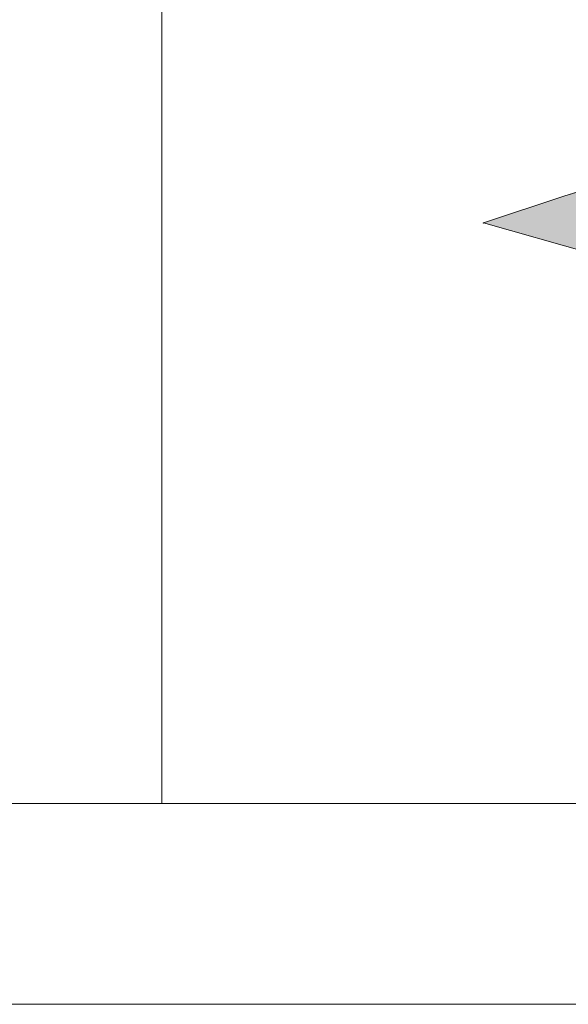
# Model space of a CAD drawing. Extents: x 0 to 840, y 0 to 594.
# Tile 23 of 84: x 642 to 656, y 5 to 30. Entities that reach past the tile are written whole.
import ezdxf

# ---------------------------------------------------------------- set-up
doc = ezdxf.new("R2010")
doc.units = 0
doc.header["$LTSCALE"] = 25.4
doc.header["$MEASUREMENT"] = 0
doc.layers.get('0').update_dxf_attribs({"linetype": 'CONTINUOUS'})
for name, color, linetype in [('010', 7, 'CONTINUOUS'), ('0_TABELLAINTESTAZIONI_TABELLA', 7, 'CONTINUOUS'), ('0_TABELLAINTESTAZIONI_TABELLAINTESTAZIONI', 7, 'CONTINUOUS'), ('30', 1, 'CONTINUOUS'), ('DEFAULT', 7, 'CONTINUOUS')]:
    doc.layers.add(name, color=color, linetype=linetype)

# ---------------------------------------------------------------- blocks, each defined once
blk = doc.blocks.new('SE111')
at = {"layer": '0_TABELLAINTESTAZIONI_TABELLA', "color": 7, "linetype": 'Continuous', "lineweight": 0}
for p, q in [((403.025, 25.12), (405.002, 25.722)), ((401, 24.445), (403.025, 25.12)), ((403.628, 23.697), (401, 24.445))]:
    blk.add_line(p, q, dxfattribs=at)
blk.add_point((401, 24.445), dxfattribs=at)
blk = doc.blocks.new('SE110')
at = {"layer": '0_TABELLAINTESTAZIONI_TABELLA', "color": 7, "linetype": 'Continuous', "lineweight": 0}
for p, q in [((403.025, 25.12), (405.002, 25.722)), ((401, 24.445), (403.025, 25.12)), ((403.628, 23.697), (401, 24.445))]:
    blk.add_line(p, q, dxfattribs=at)
blk.add_point((401, 24.445), dxfattribs=at)
at = {"layer": '0_TABELLAINTESTAZIONI_TABELLAINTESTAZIONI', "color": 5, "linetype": 'Continuous', "lineweight": 0}
blk.add_lwpolyline([(403.628, 23.697), (401, 24.445), (403.025, 25.12), (405.002, 25.722)], dxfattribs=at)
blk = doc.blocks.new('powersoft_a1')
at = {"linetype": 'Continuous', "lineweight": 0}
blk.add_hatch(color=5, dxfattribs=at).paths.add_polyline_path([(674.707, 26.397), (675.84, 26.012), (676.973, 25.65), (677.865, 25.264), (678.636, 24.975), (679.239, 24.589), (679.673, 24.3), (680.058, 23.987), (680.203, 23.697), (680.275, 23.456), (680.203, 23.239), (680.058, 22.998), (679.769, 22.781), (679.383, 22.565), (678.323, 22.251), (676.973, 21.962), (675.31, 21.721), (673.429, 21.576), (671.404, 21.504), (669.283, 21.504), (667.114, 21.576), (664.92, 21.721), (662.823, 21.89), (660.774, 22.179), (662.437, 23.697), (662.823, 23.456), (663.257, 23.167), (663.787, 22.926), (664.317, 22.781), (665.595, 22.492), (666.873, 22.179), (668.319, 22.107), (669.813, 22.034), (671.236, 22.034), (672.682, 22.107), (674.032, 22.251), (675.237, 22.492), (676.298, 22.781), (677.118, 23.095), (677.431, 23.312), (677.648, 23.456), (677.793, 23.697), (677.865, 23.914), (677.865, 24.131), (677.793, 24.372), (677.576, 24.589), (677.359, 24.806), (676.756, 25.192), (675.985, 25.505), (675.02, 25.722), (673.887, 25.939), (672.61, 26.18), (671.236, 26.325), (669.813, 26.397), (668.222, 26.397), (666.728, 26.325), (665.137, 26.253), (663.57, 26.012), (661.979, 25.795), (660.557, 25.409), (659.11, 24.903), (658.435, 24.662), (657.833, 24.372), (657.23, 23.987), (656.628, 23.697), (654, 24.445), (656.025, 25.12), (658.002, 25.722), (659.882, 26.108), (661.762, 26.47), (663.498, 26.711), (665.137, 26.855), (666.728, 27), (668.15, 27), (669.597, 27), (670.874, 26.928), (672.007, 26.783), (673.044, 26.711)])
at = {"layer": '010', "lineweight": 0}
blk.add_line((830, 10), (25, 10), dxfattribs=at)
at = {"layer": '30', "lineweight": 0}
blk.add_line((835, 5), (20, 5), dxfattribs=at)
at = {"layer": 'DEFAULT', "color": 7, "linetype": 'Continuous', "lineweight": 0}
for p in [(646, 105), (831, 10)]:
    blk.add_line(p, (646, 10), dxfattribs=at)
at = {"color": 0, "lineweight": 0}
for name in ['SE111', 'SE110']:
    blk.add_blockref(name, (253, 0), dxfattribs=at).dxf.unprotected_set("ltscale", 0)

msp = doc.modelspace()

# ---------------------------------------------------------------- block references
at = {"linetype": 'Continuous', "lineweight": 0}
msp.add_blockref('powersoft_a1', (0, 0), dxfattribs=at)

doc.saveas('drawing.dxf')
